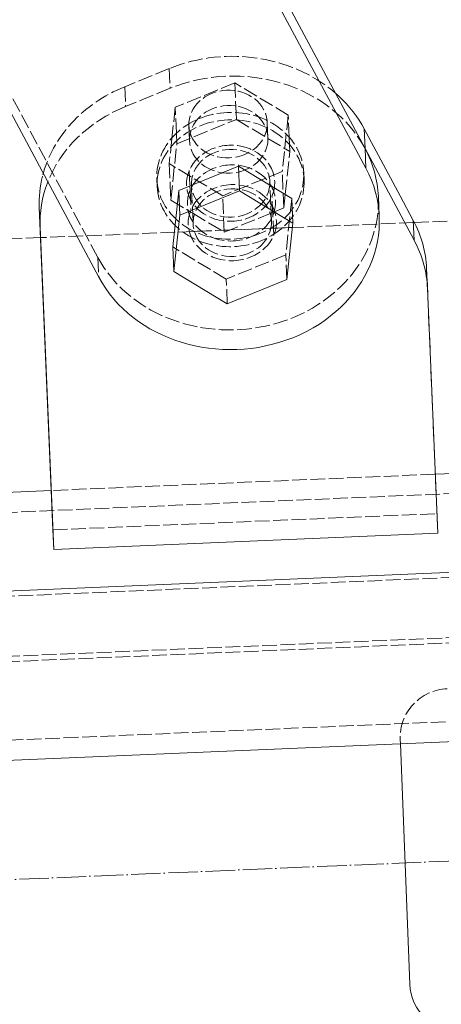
# Model space of a CAD drawing. Header units: millimetres. Extents: x -15129 to 9171, y -18789 to 5877.
# Tile 217 of 256: x -7916 to -7830, y -3017 to -2816. Entities that reach past the tile are written whole.
import ezdxf

# ---------------------------------------------------------------- set-up
doc = ezdxf.new("R2010")
doc.units = ezdxf.units.MM
doc.linetypes.add('ACAD_ISO02W100', pattern=[15, 12, -3])
doc.linetypes.add('ACAD_ISO04W100', pattern=[30, 24, -3, 0, -3])
for name, color, linetype in [('AS_Belki', 145, 'Continuous'), ('AS_Blachy', 30, 'Continuous'), ('AS_Sciany betonowe', 252, 'Continuous'), ('AS_Siatki', 72, 'Continuous'), ('AS_Sruby', 9, 'Continuous')]:
    doc.layers.add(name, color=color, linetype=linetype)

msp = doc.modelspace()

# ---------------------------------------------------------------- linework, layer by layer
at = {"layer": 'AS_Belki', "color": 84, "linetype": 'ACAD_ISO02W100', "lineweight": 13, "ltscale": 0.25}
for p, q in [((-7831, -2908.55), (-7909.37, -2911.87)), ((-7811.36, -2911.82), (-8764.29, -2952.23)), ((-7808.13, -2928.81), (-8766.06, -2969.43)), ((-8765.54, -2981.69), (-7807.63, -2941.07)), ((-8765.51, -2982.77), (-7807.58, -2942.15)), ((-8764.82, -2998.78), (-7806.89, -2958.17))]:
    msp.add_line(p, q, dxfattribs=at)
at = {"layer": 'AS_Belki', "color": 145, "linetype": 'Continuous', "lineweight": 13, "ltscale": 0.25}
for p, q in [((-7822.32, -2908.18), (-7831, -2908.55)), ((-7909.37, -2911.87), (-8656.2, -2943.54)), ((-7808.18, -2927.73), (-8766.11, -2968.34)), ((-8764.65, -3002.88), (-7806.72, -2962.26))]:
    msp.add_line(p, q, dxfattribs=at)
at = {"layer": 'AS_Blachy', "color": 145, "linetype": 'Continuous', "lineweight": 13, "ltscale": 0.25}
for p, q in [((-7845.34, -2842.05), (-7891.25, -2756.19)), ((-7845.17, -2846.07), (-7891.08, -2760.22)), ((-7945.58, -2782.45), (-7899.67, -2868.31)), ((-7845.51, -2838.02), (-7845.34, -2842.05)), ((-7838.17, -2851.74), (-7845.51, -2838.02)), ((-7845.34, -2842.05), (-7845.16, -2846.07)), ((-7835.32, -2860.79), (-7845.34, -2842.05)), ((-7842.45, -2855.88), (-7842.62, -2851.85)), ((-7835.49, -2856.76), (-7838.17, -2851.74)), ((-7911.81, -2854.11), (-7909.03, -2919.92)), ((-7911.64, -2858.13), (-7911.81, -2854.11)), ((-7835.49, -2856.76), (-7835.32, -2860.79)), ((-7911.64, -2858.13), (-7908.86, -2923.95)), ((-7832.6, -2870.59), (-7832.77, -2866.56)), ((-7830.49, -2920.62), (-7832.6, -2870.63)), ((-7909.03, -2919.92), (-7908.86, -2923.95)), ((-7908.86, -2923.95), (-7830.49, -2920.62)), ((-7838.13, -2963.6), (-7836.19, -3012.71))]:
    msp.add_line(p, q, dxfattribs=at)
at = {"layer": 'AS_Blachy', "color": 84, "linetype": 'ACAD_ISO02W100', "lineweight": 13, "ltscale": 0.25}
for p, q in [((-7899.85, -2864.28), (-7945.76, -2778.42)), ((-7885.29, -2825.72), (-7894.36, -2829.42)), ((-7885.29, -2825.72), (-7885.11, -2829.75)), ((-7894.36, -2829.42), (-7894.19, -2833.45)), ((-7885.11, -2829.75), (-7894.19, -2833.45)), ((-7881.2, -2846.53), (-7881.07, -2849.71)), ((-7881.07, -2849.71), (-7881.03, -2850.55)), ((-7881.03, -2850.55), (-7880.86, -2854.58)), ((-7864.15, -2855.77), (-7864.33, -2851.74)), ((-7863.98, -2859.8), (-7864.15, -2855.77)), ((-7899.85, -2864.28), (-7899.67, -2868.31)), ((-7830.66, -2916.6), (-7832.77, -2866.6)), ((-7832.6, -2870.63), (-7832.6, -2870.59)), ((-7909.03, -2919.92), (-7830.66, -2916.6)), ((-7830.49, -2920.62), (-7830.66, -2916.6)), ((-7838.16, -2962.74), (-7838.13, -2963.6)), ((-7838.16, -2962.74), (-7838.13, -2963.6))]:
    msp.add_line(p, q, dxfattribs=at)
at = {"layer": 'AS_Blachy', "color": 84, "linetype": 'ACAD_ISO02W100', "lineweight": 13, "ltscale": 0.25, "extrusion": (0.021595, -0.503514, 0.863717)}
for centre in [(-7987.62, -2167.22, 1264.57), (-7987.62, -2170.7, 1266.6), (-7987.62, -2174.18, 1268.63)]:
    msp.add_circle(centre, 9, dxfattribs=at)
for centre, start, end in [((-7987.62, -2167.22, 1264.57), 40.2501, 112.5537), ((-7987.62, -2170.7, 1266.6), 22.5537, 112.5537), ((-7996.84, -2170.08, 1266.23), 112.5537, 165.744), ((-7996.84, -2173.56, 1268.27), 112.5537, 159.5539), ((-7987.62, -2170.7, 1266.6), 202.5537, 0.0537), ((-7978.41, -2183.76, 1274.22), 359.9676, 0.0537)]:
    msp.add_arc(centre, 30, start, end, dxfattribs=at)
at = {"layer": 'AS_Blachy', "color": 145, "linetype": 'Continuous', "lineweight": 13, "ltscale": 0.25, "extrusion": (0.021595, -0.503514, 0.863717)}
for centre, start, end in [((-7987.62, -2167.22, 1264.57), 22.5537, 40.2501), ((-7987.62, -2170.7, 1266.6), 0.0537, 22.5537), ((-7987.62, -2174.18, 1268.63), 202.5537, 22.5537), ((-7996.84, -2170.08, 1266.23), 165.744, 179.9676), ((-7996.84, -2173.56, 1268.27), 159.5539, 179.9676), ((-7978.41, -2183.76, 1274.22), 0.0537, 22.5537), ((-7978.41, -2187.24, 1276.25), 359.9676, 22.5537)]:
    msp.add_arc(centre, 30, start, end, dxfattribs=at)
at = {"layer": 'AS_Blachy', "color": 84, "linetype": 'ACAD_ISO02W100', "lineweight": 13, "ltscale": 0.25}
msp.add_arc((-7828.17, -2962.35), 10, 92.2576, 182.2576, dxfattribs=at)
at = {"layer": 'AS_Blachy', "color": 145, "linetype": 'Continuous', "lineweight": 13, "ltscale": 0.25}
msp.add_arc((-7826.2, -3012.31), 10, 182.2576, 272.2576, dxfattribs=at)
at = {"layer": 'AS_Sciany betonowe', "color": 145, "linetype": 'ACAD_ISO02W100', "lineweight": 13, "ltscale": 0.25}
for p, q in [((-7802.35, -2855.84), (-7835.38, -2857.17)), ((-7911.55, -2860.24), (-8658.45, -2890.38))]:
    msp.add_line(p, q, dxfattribs=at)
at = {"layer": 'AS_Sciany betonowe', "color": 84, "linetype": 'ACAD_ISO02W100', "lineweight": 13, "ltscale": 0.25}
for p, q in [((-7835.38, -2857.17), (-7911.55, -2860.24)), ((-7877.76, -2858.88), (-7880.02, -2858.97)), ((-7872.95, -2858.69), (-7877.76, -2858.88)), ((-7866.99, -2858.44), (-7872.95, -2858.68)), ((-7864.71, -2858.35), (-7866.99, -2858.44)), ((-7864.05, -2858.32), (-7864.71, -2858.35)), ((-7862.32, -2858.26), (-7864.04, -2858.33)), ((-7860.15, -2858.17), (-7862.32, -2858.26))]:
    msp.add_line(p, q, dxfattribs=at)
at = {"layer": 'AS_Siatki', "color": 20, "linetype": 'ACAD_ISO04W100', "lineweight": 13, "ltscale": 0.25}
msp.add_line((-12175.6, -3171.88), (-430.46, -2673.89), dxfattribs=at)
at = {"layer": 'AS_Sruby', "color": 84, "linetype": 'ACAD_ISO02W100', "lineweight": 13, "ltscale": 0.25}
for p, q in [((-7871.91, -2828.65), (-7884.06, -2833.61)), ((-7871.91, -2828.65), (-7871.65, -2834.75)), ((-7861, -2835.22), (-7871.91, -2828.65)), ((-7884.06, -2833.61), (-7884.75, -2839.99)), ((-7883.83, -2838.94), (-7884.06, -2833.61)), ((-7871.65, -2834.75), (-7871.59, -2836.11)), ((-7883.74, -2841.06), (-7871.59, -2836.11)), ((-7871.59, -2836.11), (-7860.68, -2842.67)), ((-7865.16, -2839.82), (-7865.29, -2836.7)), ((-7861, -2835.22), (-7862.24, -2846.73)), ((-7860.8, -2839.78), (-7861, -2835.22)), ((-7883.74, -2841.06), (-7883.83, -2838.94)), ((-7881.28, -2837.4), (-7881.14, -2840.52)), ((-7884.75, -2839.99), (-7885.3, -2845.13)), ((-7860.68, -2842.67), (-7860.8, -2839.78)), ((-7884.98, -2852.58), (-7883.74, -2841.06)), ((-7861.62, -2851.42), (-7860.68, -2842.67)), ((-7885.3, -2845.13), (-7884.98, -2852.58)), ((-7874.39, -2851.69), (-7885.3, -2845.13)), ((-7862.24, -2846.73), (-7874.39, -2851.69)), ((-7861.92, -2854.19), (-7862.24, -2846.73)), ((-7857.78, -2848.48), (-7857.84, -2846.97)), ((-7887.82, -2848.28), (-7887.75, -2849.79)), ((-7864.74, -2849.54), (-7864.77, -2848.79)), ((-7880.76, -2849.48), (-7880.75, -2849.58)), ((-7880.75, -2849.58), (-7880.72, -2850.26)), ((-7880.72, -2850.26), (-7880.41, -2857.54)), ((-7864.74, -2849.57), (-7864.74, -2849.54)), ((-7864.57, -2853.6), (-7864.74, -2849.57)), ((-7884.98, -2852.58), (-7880.83, -2855.08)), ((-7874.07, -2859.14), (-7874.39, -2851.69)), ((-7861.92, -2854.19), (-7861.62, -2851.42)), ((-7860.27, -2852.23), (-7861.51, -2863.75)), ((-7864.43, -2856.84), (-7864.57, -2853.6)), ((-7864.18, -2855.11), (-7861.92, -2854.19)), ((-7880.83, -2855.08), (-7880.51, -2855.27)), ((-7880.51, -2855.27), (-7874.07, -2859.14)), ((-7874.07, -2859.14), (-7864.5, -2855.24)), ((-7864.5, -2855.24), (-7864.19, -2855.11)), ((-7873.66, -2868.71), (-7884.57, -2862.15)), ((-7861.51, -2863.75), (-7873.66, -2868.71)), ((-7861.29, -2868.79), (-7861.51, -2863.75)), ((-7873.44, -2873.74), (-7873.66, -2868.71))]:
    msp.add_line(p, q, dxfattribs=at)
at = {"layer": 'AS_Sruby', "color": 145, "linetype": 'Continuous', "lineweight": 13, "ltscale": 0.25}
for p, q in [((-7871.18, -2845.67), (-7883.33, -2850.63)), ((-7871.18, -2845.67), (-7870.96, -2850.71)), ((-7860.27, -2852.23), (-7871.18, -2845.67)), ((-7883.33, -2850.63), (-7884.57, -2862.15)), ((-7883.11, -2855.66), (-7883.33, -2850.63)), ((-7883.11, -2855.66), (-7870.96, -2850.71)), ((-7870.96, -2850.71), (-7860.05, -2857.27)), ((-7860.05, -2857.27), (-7860.27, -2852.23)), ((-7884.35, -2867.18), (-7883.11, -2855.66)), ((-7861.29, -2868.79), (-7860.05, -2857.27)), ((-7884.57, -2862.15), (-7884.35, -2867.18)), ((-7884.35, -2867.18), (-7873.44, -2873.74)), ((-7873.44, -2873.74), (-7861.29, -2868.79))]:
    msp.add_line(p, q, dxfattribs=at)
at = {"layer": 'AS_Sruby', "color": 84, "linetype": 'ACAD_ISO02W100', "lineweight": 13, "ltscale": 0.25, "extrusion": (0.021595, -0.503514, 0.863717)}
for centre, radius in [((-7987.62, -2156.77, 1258.47), 8), ((-7987.62, -2165.91, 1263.8), 15), ((-7987.62, -2159.47, 1260.05), 8), ((-7987.62, -2167.22, 1264.57), 15), ((-7987.62, -2167.22, 1264.57), 8), ((-7987.62, -2174.18, 1268.63), 8)]:
    msp.add_circle(centre, radius, dxfattribs=at)

doc.saveas('drawing.dxf')
